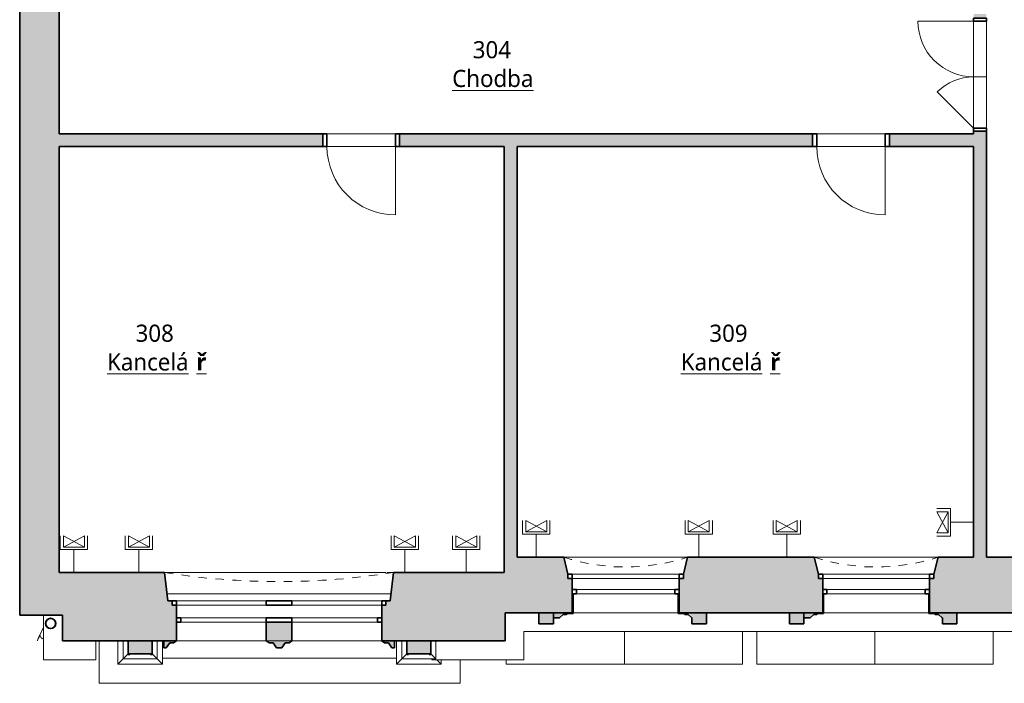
# Model space of a CAD drawing. Header units: metres. Extents: x -0.2 to 44.7, y -1.1 to 28.
# Tile 1 of 11: x -0.2 to 11.3, y -0.5 to 7.3. Entities that reach past the tile are written whole.
import ezdxf

# ---------------------------------------------------------------- set-up
doc = ezdxf.new("R2010")
doc.units = ezdxf.units.M
doc.linetypes.add('AV - Cerch_ 1 tecka 4mm', pattern=[0.006, 0.004, -0.001, 0, -0.001])
doc.layers.add('AV-MISTNOSTI', color=5, linetype='Continuous', lineweight=5, true_color=0x0000ff)
doc.layers.add('AV-TEXTY', color=5, linetype='Continuous', lineweight=13, true_color=0x0000ff)
doc.layers.add('AV-SRAFY', color=7, linetype='Continuous', lineweight=35)
doc.layers.add('AV-STAVBA', color=7, linetype='Continuous', lineweight=18)
doc.styles.add('Trebuchet MS_B', font='trebuc.ttf', dxfattribs={"height": 0.2})

# ---------------------------------------------------------------- blocks, each defined once
blk = doc.blocks.new('DO_2-L_Ocel_ - 1250x1970-985152-3NP')
at = {"layer": 'AV-STAVBA', "color": 254, "true_color": 0xcccccc}
for p, q in [((0.65, 0.725), (0.65, 0.075)), ((-0.6, 0.075), (-0.176, 0.499)), ((-0.635, 0.075), (-0.635, -0.075)), ((-0.6, 0.075), (0.65, 0.075)), ((0, 0.075), (0, -0.075)), ((0.685, 0.075), (0.685, -0.075)), ((-0.6, -0.075), (0.65, -0.075))]:
    blk.add_line(p, q, dxfattribs=at)
at = {"layer": 'AV-STAVBA', "color": 254, "lineweight": 35, "true_color": 0xcccccc}
for p, q in [((-0.6, 0.075), (-0.635, 0.075)), ((-0.635, 0.075), (-0.635, -0.075)), ((-0.6, -0.075), (-0.6, 0.075)), ((0.685, 0.075), (0.65, 0.075)), ((0.65, 0.075), (0.65, -0.075)), ((0.685, -0.075), (0.685, 0.075)), ((-0.635, -0.075), (-0.6, -0.075)), ((0.65, -0.075), (0.685, -0.075))]:
    blk.add_line(p, q, dxfattribs=at)
at = {"layer": 'AV-STAVBA', "color": 254, "linetype": 'AV - Cerch_ 1 tecka 4mm', "true_color": 0xcccccc}
for p, q in [((-0.635, 0.075), (0.685, 0.075)), ((-0.6, 0.075), (0.65, 0.075)), ((-0.635, -0.075), (0.685, -0.075)), ((-0.6, -0.075), (0.65, -0.075))]:
    blk.add_line(p, q, dxfattribs=at)
at = {"layer": 'AV-STAVBA', "color": 254, "true_color": 0xcccccc}
for centre, radius, start, end in [((0.65, 0.075), 0.65, 89.9951, 180), ((-0.6, 0.075), 0.6, 360, 45)]:
    blk.add_arc(centre, radius, start, end, dxfattribs=at)
blk = doc.blocks.new('DO_1-P_Ocel_ - 800x1970_150-917843-3NP')
at = {"layer": 'AV-STAVBA', "color": 254, "true_color": 0xcccccc}
for p, q in [((-0.4, 0.875), (-0.4, 0.075)), ((-0.4, 0.075), (0.4, 0.075)), ((-0.4, -0.075), (0.4, -0.075))]:
    blk.add_line(p, q, dxfattribs=at)
at = {"layer": 'AV-STAVBA', "color": 254, "linetype": 'AV - Cerch_ 1 tecka 4mm', "true_color": 0xcccccc}
for p, q in [((-0.45, 0.075), (0.45, 0.075)), ((-0.4, 0.075), (0.4, 0.075)), ((-0.45, -0.075), (0.45, -0.075)), ((-0.4, -0.075), (0.4, -0.075))]:
    blk.add_line(p, q, dxfattribs=at)
at = {"layer": 'AV-STAVBA', "color": 254, "lineweight": 35, "true_color": 0xcccccc}
for p, q in [((-0.4, 0.075), (-0.45, 0.075)), ((-0.45, 0.075), (-0.45, -0.075)), ((-0.4, -0.075), (-0.4, 0.075)), ((0.45, 0.075), (0.4, 0.075)), ((0.4, 0.075), (0.4, -0.075)), ((0.45, -0.075), (0.45, 0.075)), ((-0.45, -0.075), (-0.4, -0.075)), ((0.4, -0.075), (0.45, -0.075))]:
    blk.add_line(p, q, dxfattribs=at)
at = {"layer": 'AV-STAVBA', "color": 254, "true_color": 0xcccccc}
blk.add_arc((-0.4, 0.075), 0.8, 0, 90, dxfattribs=at)
blk = doc.blocks.new('WI_2-2_dvojité_bez středního sloupku - 1250x2320-1217601-3NP')
at = {"layer": 'AV-STAVBA', "color": 254, "linetype": 'AV - Cerch_ 1 tecka 4mm', "lineweight": 13, "true_color": 0xcccccc}
for p, q in [((0.675, 0.325), (-0.675, 0.325)), ((-0.675, 0.325), (0.675, 0.325)), ((0.625, 0.325), (-0.625, 0.325)), ((0.675, -0.325), (-0.675, -0.325)), ((0.625, -0.325), (-0.625, -0.325)), ((-0.625, -0.325), (0.625, -0.325))]:
    blk.add_line(p, q, dxfattribs=at)
at = {"layer": 'AV-STAVBA', "color": 254, "lineweight": 35, "true_color": 0xcccccc}
for p, q in [((-0.625, 0.125), (-0.675, 0.125)), ((-0.675, 0.125), (-0.675, 0.075)), ((-0.625, 0.075), (-0.625, 0.125)), ((0.675, 0.125), (0.625, 0.125)), ((0.625, 0.125), (0.625, 0.075)), ((0.675, 0.075), (0.675, 0.125)), ((-0.675, 0.075), (-0.625, 0.075)), ((0.625, 0.075), (0.675, 0.075)), ((-0.625, -0.105), (-0.625, -0.055)), ((-0.625, -0.055), (-0.575, -0.055)), ((-0.575, -0.105), (-0.625, -0.105)), ((-0.575, -0.055), (-0.575, -0.105)), ((0.575, -0.105), (0.575, -0.055)), ((0.575, -0.055), (0.625, -0.055)), ((0.625, -0.105), (0.575, -0.105)), ((0.625, -0.055), (0.625, -0.105))]:
    blk.add_line(p, q, dxfattribs=at)
at = {"layer": 'AV-STAVBA', "color": 254, "true_color": 0xcccccc}
for p, q in [((-0.675, 0.075), (-0.675, 0.125)), ((-0.675, 0.125), (0.675, 0.125)), ((-0.625, 0.125), (0.031, 0.125)), ((-0.625, 0.075), (-0.625, 0.125)), ((0.031, 0.125), (0.625, 0.125)), ((0.625, 0.075), (0.625, 0.125)), ((0.675, 0.075), (0.675, 0.125)), ((-0.675, 0.075), (0.675, 0.075)), ((0.031, 0.075), (-0.625, 0.075)), ((0.625, 0.075), (0.031, 0.075)), ((-0.625, -0.055), (-0.625, -0.105)), ((-0.625, -0.055), (0.625, -0.055)), ((-0.625, -0.105), (0.625, -0.105)), ((0.031, -0.055), (-0.575, -0.055)), ((-0.575, -0.055), (-0.575, -0.105)), ((-0.575, -0.105), (0.031, -0.105)), ((0.575, -0.055), (0.031, -0.055)), ((0.031, -0.105), (0.575, -0.105)), ((0.575, -0.055), (0.575, -0.105)), ((0.625, -0.055), (0.625, -0.105))]:
    blk.add_line(p, q, dxfattribs=at)
blk = doc.blocks.new('GM_Nika se zkoseným ostěním a klenutým nadpražím - 1350x2500_200-1217707-3NP')
at = {"layer": 'AV-STAVBA', "color": 254, "linetype": 'AV - Cerch_ 1 tecka 4mm', "lineweight": 13, "true_color": 0xcccccc}
for p, q in [((0.675, 0.325), (-0.675, 0.325)), ((0.725, -0.325), (-0.725, -0.325))]:
    blk.add_line(p, q, dxfattribs=at)
blk.add_arc((0, -2.537), 2.328, 71.8558, 108.1442, dxfattribs=at)
blk = doc.blocks.new('GM_Nika_zkosené ostění - v900-1218213-3NP')
at = {"layer": 'AV-STAVBA', "color": 254, "linetype": 'AV - Cerch_ 1 tecka 4mm', "lineweight": 13, "true_color": 0xcccccc}
blk.add_line((-0.6, 0.325), (0.85, 0.325), dxfattribs=at)
blk = doc.blocks.new('WI_4-4_dvojité - 2400x2350-1624758-3NP')
at = {"layer": 'AV-STAVBA', "color": 254, "linetype": 'AV - Cerch_ 1 tecka 4mm', "lineweight": 13, "true_color": 0xcccccc}
for p, q in [((1.25, 0.4), (-1.25, 0.4)), ((1.2, 0.4), (-1.2, 0.4)), ((-1.2, 0.4), (1.2, 0.4)), ((1.25, -0.4), (-1.25, -0.4)), ((-1.25, -0.4), (1.25, -0.4)), ((1.2, -0.4), (-1.2, -0.4))]:
    blk.add_line(p, q, dxfattribs=at)
at = {"layer": 'AV-STAVBA', "color": 254, "lineweight": 35, "true_color": 0xcccccc}
for p, q in [((-1.15, 0.18), (-1.2, 0.18)), ((-1.2, 0.13), (-1.15, 0.13)), ((-1.15, 0.13), (-1.15, 0.18)), ((-0.15, 0.18), (-0.15, 0.13)), ((-0.15, 0.13), (0.15, 0.13)), ((0.15, 0.13), (0.15, 0.18)), ((1.2, 0.18), (1.15, 0.18)), ((1.15, 0.18), (1.15, 0.13)), ((1.15, 0.13), (1.2, 0.13)), ((-1.2, -0.07), (-1.25, -0.07)), ((-1.2, -0.02), (-1.2, -0.07)), ((-0.15, -0.07), (-0.15, -0.02)), ((-0.15, -0.02), (0.15, -0.02)), ((0.15, -0.07), (-0.15, -0.07)), ((0.15, -0.02), (0.15, -0.07)), ((1.2, -0.07), (1.2, -0.02)), ((1.25, -0.07), (1.2, -0.07))]:
    blk.add_line(p, q, dxfattribs=at)
at = {"layer": 'AV-STAVBA', "color": 254, "true_color": 0xcccccc}
for p, q in [((-1.2, 0.13), (-1.2, 0.18)), ((-1.2, 0.18), (1.2, 0.18)), ((-1.2, 0.13), (1.2, 0.13)), ((-1.15, 0.18), (-0.15, 0.18)), ((-1.15, 0.13), (-1.15, 0.18)), ((-0.15, 0.13), (-1.15, 0.13)), ((0.15, 0.18), (1.15, 0.18)), ((1.15, 0.13), (0.15, 0.13)), ((1.15, 0.13), (1.15, 0.18)), ((1.2, 0.13), (1.2, 0.18)), ((-1.25, -0.02), (-1.25, -0.07)), ((-1.25, -0.02), (1.25, -0.02)), ((-1.25, -0.07), (1.25, -0.07)), ((-0.15, -0.02), (-1.2, -0.02)), ((-1.2, -0.02), (-1.2, -0.07)), ((-1.2, -0.07), (-0.15, -0.07)), ((1.2, -0.02), (0.15, -0.02)), ((0.15, -0.07), (1.2, -0.07)), ((1.2, -0.02), (1.2, -0.07)), ((1.25, -0.02), (1.25, -0.07))]:
    blk.add_line(p, q, dxfattribs=at)
blk = doc.blocks.new('GM_Nika se zkoseným ostěním a klenutým nadpražím - 2600x2500_6500-1221267-3NP')
at = {"layer": 'AV-STAVBA', "color": 254, "linetype": 'AV - Cerch_ 1 tecka 4mm', "lineweight": 13, "true_color": 0xcccccc}
for p, q in [((1.3, 0.4), (-1.3, 0.4)), ((1.34, -0.4), (-1.34, -0.4))]:
    blk.add_line(p, q, dxfattribs=at)
blk.add_arc((0, -8.794), 8.5, 80.9297, 99.0703, dxfattribs=at)
blk = doc.blocks.new('GM_Nika_zkosené ostění - v850-1221131-3NP')
at = {"layer": 'AV-STAVBA', "color": 254, "linetype": 'AV - Cerch_ 1 tecka 4mm', "lineweight": 13, "true_color": 0xcccccc}
blk.add_line((-1.215, 0.4), (1.465, 0.4), dxfattribs=at)
blk = doc.blocks.new('GM_Detový svod_1 - GM_Detový svod_04-1520184-3NP')
at = {"layer": 'AV-STAVBA', "color": 254, "true_color": 0xcccccc}
blk.add_line((0.045, 0.191), (0.001, 0.097), dxfattribs=at)
at = {"layer": 'AV-STAVBA', "color": 254, "true_color": 0xcccccc, "flags": 128}
blk.add_lwpolyline([(0.001, 0.097), (0, 0.095), (-0.002, 0.092), (-0.003, 0.089), (-0.004, 0.086), (-0.005, 0.084), (-0.007, 0.081), (-0.008, 0.078), (-0.009, 0.076), (-0.01, 0.074), (-0.011, 0.071), (-0.012, 0.069), (-0.013, 0.067), (-0.014, 0.065), (-0.015, 0.063), (-0.016, 0.061), (-0.017, 0.059), (-0.017, 0.058), (-0.018, 0.056), (-0.019, 0.055), (-0.019, 0.053), (-0.02, 0.052), (-0.02, 0.051), (-0.021, 0.05), (-0.021, 0.049), (-0.022, 0.049), (-0.022, 0.048), (-0.022, 0.047), (-0.022, 0.047), (-0.022, 0.047), (-0.023, 0.047), (-0.023, 0.047)], dxfattribs=at)
at = {"layer": 'AV-STAVBA', "color": 254, "lineweight": 35, "true_color": 0xcccccc}
for radius, start, end in [(0.06, 360, 180), (0.06, 180, 360), (0.058, 360, 180), (0.058, 180, 360)]:
    blk.add_arc((0.127, 0.233), radius, start, end, dxfattribs=at)
at = {"layer": 'AV-STAVBA', "color": 254, "true_color": 0xcccccc}
blk.add_arc((0.032, 0.021), 0.06, 155, 170, dxfattribs=at)
blk.add_open_spline([(0.003, 0.101), (0.001, 0.099), (-0.001, 0.093), (0.002, 0.083), (0.011, 0.07), (0.026, 0.058), (0.038, 0.051), (0.044, 0.048)], degree=3, knots=[0.4499189, 0.4499189, 0.4499189, 0.4499189, 0.5555556, 0.6666667, 0.7777778, 0.8888889, 1, 1, 1, 1], dxfattribs=at)
blk = doc.blocks.new('Podokenní římsa 3NP - Podokenní římsa 3NP-1611802-3NP')
at = {"layer": 'AV-STAVBA', "color": 254, "true_color": 0xcccccc}
for p, q in [((0.045, 0.328), (0.045, -0.192)), ((5.665, -0.192), (5.665, 0.138)), ((5.665, 0.138), (17.495, 0.138)), ((0.655, 0.028), (0.655, -0.192)), ((0.655, -0.192), (0.045, -0.192)), ((4.585, -0.192), (4.585, -0.182)), ((4.585, -0.192), (5.665, -0.192))]:
    blk.add_line(p, q, dxfattribs=at)
blk = doc.blocks.new('Tympanon a šambrána 3NP2 - Tympanon a šambrána 2NP-1614480-3NP')
at = {"layer": 'AV-STAVBA', "true_color": 0xcccccc}
h = blk.add_hatch(color=254, dxfattribs=at)
h.paths.add_polyline_path([(7.63, 0.228), (7.8, 0.228), (7.8, 0.358), (7.48, 0.358), (7.48, 0.578), (7.47, 0.578), (7.47, 0.348), (7.535, 0.348), (7.55, 0.339), (7.585, 0.339), (7.628, 0.297), (7.63, 0.297)])
h.paths.add_polyline_path([(6.01, 0.297), (6.082, 0.297), (6.125, 0.339), (6.16, 0.339), (6.175, 0.348), (6.24, 0.348), (6.24, 0.578), (6.23, 0.578), (6.23, 0.358), (6.01, 0.358)])
blk.add_hatch(color=254, dxfattribs=at).paths.add_polyline_path([(6.01, 0.228), (6.01, 0.358), (5.84, 0.358), (5.84, 0.228)])
at = {"layer": 'AV-STAVBA', "color": 254, "lineweight": 35, "true_color": 0xcccccc}
for p, q in [((6.23, 0.578), (6.23, 0.358)), ((6.24, 0.348), (6.24, 0.578)), ((7.47, 0.578), (7.47, 0.348)), ((7.48, 0.358), (7.48, 0.578)), ((6.01, 0.358), (5.84, 0.358)), ((5.84, 0.358), (5.84, 0.228)), ((6.23, 0.358), (6.01, 0.358)), ((6.01, 0.358), (6.01, 0.297)), ((6.01, 0.228), (6.01, 0.358)), ((6.16, 0.339), (6.175, 0.348)), ((6.175, 0.348), (6.24, 0.348)), ((7.47, 0.348), (7.535, 0.348)), ((7.8, 0.358), (7.48, 0.358)), ((7.535, 0.348), (7.55, 0.339)), ((7.8, 0.228), (7.8, 0.358)), ((6.01, 0.297), (6.082, 0.297)), ((6.082, 0.297), (6.125, 0.339)), ((6.125, 0.339), (6.16, 0.339)), ((7.55, 0.339), (7.585, 0.339)), ((7.585, 0.339), (7.628, 0.297)), ((7.628, 0.297), (7.63, 0.297)), ((7.63, 0.297), (7.63, 0.228)), ((5.84, 0.228), (6.01, 0.228)), ((7.63, 0.228), (7.8, 0.228))]:
    blk.add_line(p, q, dxfattribs=at)
blk = doc.blocks.new('Tympanon a šambrána 3NP1 - Tympanon a šambrána 2NP-1615617-3NP')
at = {"layer": 'AV-STAVBA', "true_color": 0xcccccc}
h = blk.add_hatch(color=254, dxfattribs=at)
h.paths.add_polyline_path([(7.8, 0.228), (7.8, 0.358), (7.48, 0.358), (7.48, 0.578), (7.47, 0.578), (7.47, 0.348), (7.535, 0.348), (7.55, 0.339), (7.585, 0.339), (7.628, 0.297), (7.63, 0.297), (7.63, 0.228)])
h.paths.add_polyline_path([(6.01, 0.297), (6.082, 0.297), (6.125, 0.339), (6.16, 0.339), (6.175, 0.348), (6.24, 0.348), (6.24, 0.578), (6.23, 0.578), (6.23, 0.358), (6.01, 0.358)])
blk.add_hatch(color=254, dxfattribs=at).paths.add_polyline_path([(6.01, 0.228), (6.01, 0.358), (5.84, 0.358), (5.84, 0.228)])
at = {"layer": 'AV-STAVBA', "color": 254, "lineweight": 35, "true_color": 0xcccccc}
for p, q in [((6.23, 0.578), (6.23, 0.358)), ((6.24, 0.348), (6.24, 0.578)), ((7.47, 0.578), (7.47, 0.348)), ((7.48, 0.358), (7.48, 0.578)), ((6.01, 0.358), (5.84, 0.358)), ((5.84, 0.358), (5.84, 0.228)), ((6.23, 0.358), (6.01, 0.358)), ((6.01, 0.358), (6.01, 0.297)), ((6.01, 0.228), (6.01, 0.358)), ((6.16, 0.339), (6.175, 0.348)), ((6.175, 0.348), (6.24, 0.348)), ((7.47, 0.348), (7.535, 0.348)), ((7.8, 0.358), (7.48, 0.358)), ((7.535, 0.348), (7.55, 0.339)), ((7.8, 0.228), (7.8, 0.358)), ((6.01, 0.297), (6.082, 0.297)), ((6.082, 0.297), (6.125, 0.339)), ((6.125, 0.339), (6.16, 0.339)), ((7.55, 0.339), (7.585, 0.339)), ((7.585, 0.339), (7.628, 0.297)), ((7.628, 0.297), (7.63, 0.297)), ((7.63, 0.297), (7.63, 0.228)), ((5.84, 0.228), (6.01, 0.228)), ((7.63, 0.228), (7.8, 0.228))]:
    blk.add_line(p, q, dxfattribs=at)
blk = doc.blocks.new('Šambrána krajní_2NP - Šambrána krajní_2NP-1626826-3NP')
at = {"layer": 'AV-STAVBA', "true_color": 0xcccccc}
h = blk.add_hatch(color=254, dxfattribs=at)
h.paths.add_polyline_path([(2.83, -0.052), (2.871, 0.005), (2.916, 0.005), (2.95, 0.028), (2.95, 0.248), (2.65, 0.248), (2.65, 0.028), (2.684, 0.005), (2.729, 0.005), (2.77, -0.052)])
h.paths.add_polyline_path([(1.45, -0.052), (1.48, -0.052), (1.521, 0.005), (1.566, 0.005), (1.6, 0.028), (1.45, 0.028), (1.45, 0.011)])
h.paths.add_polyline_path([(4.15, -0.052), (4.15, 0.028), (4, 0.028), (4.034, 0.005), (4.079, 0.005), (4.12, -0.052)])
for points in [[(1.315, -0.122), (1.315, 0.028), (1.035, 0.028), (1.035, -0.122), (1.172, -0.122)], [(4.575, -0.122), (4.575, 0.028), (4.295, 0.028), (4.295, -0.122), (4.456, -0.122)]]:
    blk.add_hatch(color=254, dxfattribs=at).paths.add_polyline_path(points)
h = blk.add_hatch(color=254, dxfattribs=at)
h.paths.add_polyline_path([(1.035, -0.132), (1.055, -0.132), (1.055, -0.122), (1.035, -0.122)])
h.paths.add_polyline_path([(1.315, -0.132), (1.315, -0.122), (1.295, -0.122), (1.295, -0.132)])
h = blk.add_hatch(color=254, dxfattribs=at)
h.paths.add_polyline_path([(4.575, -0.132), (4.575, -0.122), (4.555, -0.122), (4.555, -0.132)])
h.paths.add_polyline_path([(4.315, -0.132), (4.315, -0.122), (4.295, -0.122), (4.295, -0.132)])
at = {"layer": 'AV-STAVBA', "color": 254, "lineweight": 35, "true_color": 0xcccccc}
for p, q in [((2.95, 0.248), (2.65, 0.248)), ((2.65, 0.248), (2.65, 0.028)), ((2.95, 0.028), (2.95, 0.248)), ((1.315, 0.028), (1.035, 0.028)), ((1.035, 0.028), (1.035, -0.122)), ((1.315, -0.122), (1.315, 0.028)), ((1.6, 0.028), (1.45, 0.028)), ((1.45, 0.028), (1.45, -0.052)), ((1.48, -0.052), (1.521, 0.005)), ((1.521, 0.005), (1.566, 0.005)), ((1.566, 0.005), (1.6, 0.028)), ((2.65, 0.028), (2.684, 0.005)), ((2.684, 0.005), (2.729, 0.005)), ((2.729, 0.005), (2.77, -0.052)), ((2.83, -0.052), (2.871, 0.005)), ((2.871, 0.005), (2.916, 0.005)), ((2.916, 0.005), (2.95, 0.028)), ((4.15, 0.028), (4, 0.028)), ((4, 0.028), (4.034, 0.005)), ((4.034, 0.005), (4.079, 0.005)), ((4.079, 0.005), (4.12, -0.052)), ((4.15, -0.052), (4.15, 0.028)), ((4.575, 0.028), (4.295, 0.028)), ((4.295, 0.028), (4.295, -0.122)), ((4.575, -0.122), (4.575, 0.028)), ((1.45, -0.052), (1.48, -0.052)), ((2.77, -0.052), (2.83, -0.052)), ((4.12, -0.052), (4.15, -0.052)), ((1.055, -0.122), (1.035, -0.122)), ((1.035, -0.122), (1.035, -0.132)), ((1.035, -0.122), (1.315, -0.122)), ((1.035, -0.132), (1.055, -0.132)), ((1.055, -0.132), (1.055, -0.122)), ((1.315, -0.122), (1.295, -0.122)), ((1.295, -0.122), (1.295, -0.132)), ((1.295, -0.132), (1.315, -0.132)), ((1.315, -0.132), (1.315, -0.122)), ((4.315, -0.122), (4.295, -0.122)), ((4.295, -0.122), (4.295, -0.132)), ((4.295, -0.122), (4.575, -0.122)), ((4.295, -0.132), (4.315, -0.132)), ((4.315, -0.132), (4.315, -0.122)), ((4.575, -0.122), (4.555, -0.122)), ((4.555, -0.122), (4.555, -0.132)), ((4.555, -0.132), (4.575, -0.132)), ((4.575, -0.132), (4.575, -0.122))]:
    blk.add_line(p, q, dxfattribs=at)
at = {"layer": 'AV-STAVBA', "color": 254, "true_color": 0xcccccc}
for p, q in [((0.693, 0.028), (0.693, -0.467)), ((0.914, -0.243), (0.914, 0.028)), ((0.975, -0.182), (0.975, 0.028)), ((1.375, 0.028), (1.375, -0.182)), ((1.435, -0.112), (1.435, 0.028)), ((4.174, 0.028), (4.174, -0.112)), ((4.235, -0.182), (4.235, 0.028)), ((4.635, 0.028), (4.635, -0.182)), ((1.435, -0.112), (1.435, -0.145)), ((4.174, -0.145), (4.174, -0.112)), ((0.914, -0.243), (0.975, -0.182)), ((0.975, -0.182), (1.035, -0.122)), ((1.375, -0.182), (0.975, -0.182)), ((1.375, -0.182), (1.315, -0.122)), ((1.435, -0.243), (1.375, -0.182)), ((1.435, -0.145), (1.435, -0.243)), ((1.435, -0.172), (4.174, -0.172)), ((4.174, -0.243), (4.174, -0.145)), ((4.174, -0.243), (4.235, -0.182)), ((4.235, -0.182), (4.295, -0.122)), ((4.635, -0.182), (4.235, -0.182)), ((4.635, -0.182), (4.575, -0.122)), ((4.695, -0.243), (4.645, -0.192)), ((4.695, -0.192), (4.695, -0.243)), ((4.917, -0.467), (4.917, -0.192)), ((1.435, -0.243), (0.914, -0.243)), ((4.695, -0.243), (4.174, -0.243)), ((0.693, -0.467), (4.917, -0.467))]:
    blk.add_line(p, q, dxfattribs=at)
blk = doc.blocks.new('D0089 - 1514 - OÚPSŘ_Benešova_rvt-1-3NP')
at = {"layer": 'AV-SRAFY', "lineweight": 18, "true_color": 0xcccccc}
for points in [[(-0.235, 0.828), (0.225, 0.828), (0.225, 14.748), (-0.235, 14.748), (-0.235, 1.817)], [(5.435, 1.008), (5.585, 1.008), (5.585, 5.808), (5.435, 5.808), (5.435, 1.817)]]:
    blk.add_hatch(color=254, dxfattribs=at).paths.add_polyline_path(points)
h = blk.add_hatch(color=254, dxfattribs=at)
h.paths.add_polyline_path([(10.925, 1.008), (11.075, 1.008), (11.075, 5.988), (10.925, 5.988), (10.925, 1.817)])
h.paths.add_polyline_path([(10.925, 7.308), (11.075, 7.308), (11.075, 7.358), (10.925, 7.358)])
h = blk.add_hatch(color=254, dxfattribs=at)
h.paths.add_polyline_path([(9.94, 5.808), (10.925, 5.808), (10.925, 5.958), (9.94, 5.958)])
h.paths.add_polyline_path([(5.585, 5.808), (9.04, 5.808), (9.04, 5.958), (4.21, 5.958), (4.21, 5.808), (5.435, 5.808)])
h.paths.add_polyline_path([(3.31, 5.808), (3.31, 5.958), (0.225, 5.958), (0.225, 5.808), (3.193, 5.808)])
h = blk.add_hatch(color=254, dxfattribs=at)
h.paths.add_polyline_path([(5.445, 0.358), (6.23, 0.358), (6.23, 0.758), (6.18, 0.758), (6.18, 0.808), (6.13, 1.008), (5.435, 1.008), (5.435, 0.358)])
h.paths.add_polyline_path([(11.276, 0.358), (12.1, 0.358), (12.1, 0.758), (12.05, 0.758), (12.05, 0.808), (12, 1.008), (10.51, 1.008), (10.46, 0.808), (10.46, 0.758), (10.41, 0.758), (10.41, 0.358), (10.771, 0.358)])
h.paths.add_polyline_path([(33.505, 0.358), (33.979, 0.358), (33.979, 0.828), (34.05, 0.828), (34.05, 1.008), (33.32, 1.008), (33.27, 0.808), (33.27, 0.758), (33.22, 0.758), (33.22, 0.358)])
h.paths.add_polyline_path([(13.35, 0.358), (15, 0.358), (15, 0.758), (14.95, 0.758), (14.95, 0.808), (14.9, 1.008), (13.45, 1.008), (13.4, 0.808), (13.4, 0.758), (13.35, 0.758), (13.35, 0.372)])
h.paths.add_polyline_path([(16.25, 0.358), (18.52, 0.358), (18.52, 0.758), (18.47, 0.758), (18.47, 0.808), (18.42, 0.808), (18.38, 1.008), (16.35, 1.008), (16.3, 0.808), (16.3, 0.758), (16.25, 0.758), (16.25, 0.372)])
h.paths.add_polyline_path([(31.97, 0.358), (31.97, 0.758), (31.92, 0.758), (31.92, 0.808), (31.87, 1.008), (30.38, 1.008), (30.33, 0.808), (30.33, 0.758), (30.28, 0.758), (30.28, 0.358), (31.484, 0.358)])
h.paths.add_polyline_path([(20.92, 0.358), (23.16, 0.358), (23.16, 0.758), (23.11, 0.758), (23.11, 0.808), (23.06, 1.008), (21.06, 1.008), (21.02, 0.808), (20.97, 0.808), (20.97, 0.758), (20.92, 0.758), (20.92, 0.372)])
h.paths.add_polyline_path([(24.41, 0.358), (26.11, 0.358), (26.11, 0.758), (26.06, 0.758), (26.06, 0.808), (26.01, 1.008), (24.51, 1.008), (24.46, 0.808), (24.46, 0.758), (24.41, 0.758), (24.41, 0.372)])
h.paths.add_polyline_path([(27.36, 0.358), (29.03, 0.358), (29.03, 0.758), (28.98, 0.758), (28.98, 0.808), (28.93, 1.008), (27.46, 1.008), (27.41, 0.808), (27.41, 0.758), (27.36, 0.758), (27.36, 0.372)])
h.paths.add_polyline_path([(9.16, 0.358), (9.16, 0.758), (9.11, 0.758), (9.11, 0.808), (9.06, 1.008), (7.58, 1.008), (7.53, 0.808), (7.53, 0.758), (7.48, 0.758), (7.48, 0.358), (8.245, 0.358)])
h = blk.add_hatch(color=254, dxfattribs=at)
h.paths.add_polyline_path([(1.6, 0.028), (1.6, 0.448), (1.55, 0.448), (1.55, 0.498), (1.5, 0.498), (1.46, 0.828), (-0.235, 0.828), (-0.235, 0.328), (0.265, 0.328), (0.265, 0.028), (1.172, 0.028)])
h.paths.add_polyline_path([(4.456, 0.028), (5.445, 0.028), (5.445, 0.358), (5.435, 0.358), (5.435, 0.828), (4.14, 0.828), (4.1, 0.498), (4.05, 0.498), (4.05, 0.448), (4, 0.448), (4, 0.028), (4.203, 0.028)])
at = {"layer": 'AV-STAVBA', "color": 254, "lineweight": 35, "true_color": 0xcccccc}
for p, q in [((-0.235, 14.748), (-0.235, 0.828)), ((0.225, 5.958), (0.225, 7.708)), ((3.31, 5.958), (0.225, 5.958)), ((3.31, 5.808), (3.31, 5.958)), ((9.04, 5.958), (4.21, 5.958)), ((4.21, 5.958), (4.21, 5.808)), ((9.04, 5.808), (9.04, 5.958)), ((10.925, 5.958), (9.94, 5.958)), ((9.94, 5.958), (9.94, 5.808)), ((11.075, 5.988), (10.925, 5.988)), ((10.925, 5.988), (10.925, 5.958)), ((11.075, 1.008), (11.075, 5.988)), ((0.225, 0.828), (0.225, 5.808)), ((0.225, 5.808), (3.31, 5.808)), ((4.21, 5.808), (5.435, 5.808)), ((5.435, 5.808), (5.435, 1.008)), ((5.585, 1.008), (5.585, 5.808)), ((5.585, 5.808), (9.04, 5.808)), ((9.94, 5.808), (10.925, 5.808)), ((10.925, 5.808), (10.925, 1.008)), ((5.435, 1.008), (5.435, 0.828)), ((6.13, 1.008), (5.585, 1.008)), ((6.18, 0.808), (6.13, 1.008)), ((7.58, 1.008), (7.53, 0.808)), ((9.06, 1.008), (7.58, 1.008)), ((9.11, 0.808), (9.06, 1.008)), ((10.51, 1.008), (10.46, 0.808)), ((10.925, 1.008), (10.51, 1.008)), ((12, 1.008), (11.075, 1.008)), ((-0.235, 0.828), (-0.235, 0.328)), ((1.46, 0.828), (0.225, 0.828)), ((1.5, 0.498), (1.46, 0.828)), ((4.14, 0.828), (4.1, 0.498)), ((5.435, 0.828), (4.14, 0.828)), ((6.23, 0.628), (6.23, 0.758)), ((7.48, 0.758), (7.48, 0.628)), ((9.16, 0.628), (9.16, 0.758)), ((10.41, 0.758), (10.41, 0.628)), ((6.23, 0.358), (6.23, 0.578)), ((7.48, 0.578), (7.48, 0.358)), ((9.16, 0.358), (9.16, 0.578)), ((10.41, 0.578), (10.41, 0.358)), ((1.55, 0.498), (1.5, 0.498)), ((1.55, 0.448), (1.55, 0.498)), ((4.1, 0.498), (4.05, 0.498)), ((4.05, 0.498), (4.05, 0.448)), ((1.6, 0.448), (1.55, 0.448)), ((1.6, 0.028), (1.6, 0.448)), ((4.05, 0.448), (4, 0.448)), ((4, 0.448), (4, 0.028)), ((5.445, 0.028), (5.445, 0.358)), ((5.445, 0.358), (6.23, 0.358)), ((7.48, 0.358), (9.16, 0.358)), ((10.41, 0.358), (12.1, 0.358)), ((-0.235, 0.328), (0.265, 0.328)), ((0.265, 0.328), (0.265, 0.028)), ((0.265, 0.028), (1.6, 0.028)), ((4, 0.028), (5.445, 0.028))]:
    blk.add_line(p, q, dxfattribs=at)
at = {"layer": 'AV-STAVBA', "color": 254, "true_color": 0xcccccc}
for p, q in [((10.925, 6.023), (10.925, 7.273)), ((11.075, 7.273), (11.075, 6.023)), ((3.36, 5.958), (4.16, 5.958)), ((9.09, 5.958), (9.89, 5.958)), ((4.16, 5.808), (3.36, 5.808)), ((9.89, 5.808), (9.09, 5.808)), ((7.48, 0.758), (6.23, 0.758)), ((10.41, 0.758), (9.16, 0.758)), ((1.49, 0.578), (4.11, 0.578)), ((2.65, 0.448), (1.6, 0.448)), ((4, 0.448), (2.95, 0.448)), ((7.47, 0.358), (6.24, 0.358)), ((10.4, 0.358), (9.17, 0.358)), ((6.84, 0.138), (6.84, -0.242)), ((8.223, -0.242), (8.223, 0.138)), ((8.388, 0.138), (8.388, -0.242)), ((9.77, 0.138), (9.77, -0.242)), ((11.153, -0.242), (11.153, 0.138)), ((2.65, 0.028), (1.6, 0.028)), ((4, 0.028), (2.95, 0.028)), ((5.458, -0.192), (5.458, -0.242)), ((6.84, -0.242), (5.458, -0.242)), ((8.223, -0.242), (6.84, -0.242)), ((9.77, -0.242), (8.388, -0.242)), ((11.153, -0.242), (9.77, -0.242))]:
    blk.add_line(p, q, dxfattribs=at)
at = {"layer": 'AV-STAVBA', "color": 254, "lineweight": 18, "true_color": 0xcccccc}
for name, p, rotation in [('DO_2-L_Ocel_ - 1250x1970-985152-3NP', (11, 6.623), 89.99999999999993), ('DO_1-P_Ocel_ - 800x1970_150-917843-3NP', (3.76, 5.883), 180), ('DO_1-P_Ocel_ - 800x1970_150-917843-3NP', (9.49, 5.883), 180), ('GM_Nika se zkoseným ostěním a klenutým nadpražím - 1350x2500_200-1217707-3NP', (6.855, 0.683), 180), ('GM_Nika se zkoseným ostěním a klenutým nadpražím - 1350x2500_200-1217707-3NP', (9.785, 0.683), 180), ('GM_Nika se zkoseným ostěním a klenutým nadpražím - 2600x2500_6500-1221267-3NP', (2.8, 0.428), 180), ('WI_4-4_dvojité - 2400x2350-1624758-3NP', (2.8, 0.428), 180)]:
    blk.add_blockref(name, p, dxfattribs=dict(at, rotation=rotation))
for name, p in [('GM_Nika_zkosené ostění - v900-1218213-3NP', (6.73, 0.683)), ('WI_2-2_dvojité_bez středního sloupku - 1250x2320-1217601-3NP', (6.855, 0.683)), ('GM_Nika_zkosené ostění - v900-1218213-3NP', (9.66, 0.683)), ('WI_2-2_dvojité_bez středního sloupku - 1250x2320-1217601-3NP', (9.785, 0.683)), ('GM_Nika_zkosené ostění - v850-1221131-3NP', (2.675, 0.428)), ('Tympanon a šambrána 3NP2 - Tympanon a šambrána 2NP-1614480-3NP', (0, 0)), ('Tympanon a šambrána 3NP1 - Tympanon a šambrána 2NP-1615617-3NP', (2.93, 0)), ('Podokenní římsa 3NP - Podokenní římsa 3NP-1611802-3NP', (0, 0)), ('GM_Detový svod_1 - GM_Detový svod_04-1520184-3NP', (0, 0)), ('Šambrána krajní_2NP - Šambrána krajní_2NP-1626826-3NP', (0, 0))]:
    blk.add_blockref(name, p, dxfattribs=at)
blk = doc.blocks.new('EF_Datová zásuvka - 2 vývody-835357-3NP')
at = {"layer": 'AV-STAVBA'}
for p, q in [((0.225, 13.404), (0.23, 13.404)), ((0.23, 13.404), (0.23, 13.324)), ((0.23, 13.334), (0.23, 13.394)), ((0.23, 13.394), (0.23, 13.334)), ((0.23, 13.372), (0.23, 13.382)), ((0.23, 13.382), (0.23, 13.372)), ((0.23, 13.324), (0.225, 13.324)), ((0.23, 13.346), (0.23, 13.356)), ((0.23, 13.356), (0.23, 13.346))]:
    blk.add_line(p, q, dxfattribs=at)

msp = doc.modelspace()

# ---------------------------------------------------------------- linework, layer by layer
at = {"layer": 'AV-TEXTY', "lineweight": 5}
for p, q in [((10.655, 1.575), (10.495, 1.575)), ((10.495, 1.538), (10.628, 1.292)), ((10.495, 1.292), (10.628, 1.538)), ((10.628, 1.538), (10.495, 1.538)), ((10.628, 1.292), (10.628, 1.538)), ((10.655, 1.415), (10.655, 1.575)), ((5.648, 1.278), (5.648, 1.438)), ((5.931, 1.438), (5.685, 1.305)), ((5.685, 1.438), (5.931, 1.305)), ((5.685, 1.438), (5.685, 1.305)), ((5.931, 1.305), (5.931, 1.438)), ((5.968, 1.278), (5.968, 1.438)), ((7.549, 1.278), (7.549, 1.438)), ((7.832, 1.438), (7.586, 1.305)), ((7.586, 1.438), (7.832, 1.305)), ((7.586, 1.438), (7.586, 1.305)), ((7.832, 1.305), (7.832, 1.438)), ((7.869, 1.278), (7.869, 1.438)), ((8.58, 1.278), (8.58, 1.438)), ((8.863, 1.438), (8.617, 1.305)), ((8.617, 1.438), (8.863, 1.305)), ((8.617, 1.438), (8.617, 1.305)), ((8.863, 1.305), (8.863, 1.438)), ((8.9, 1.278), (8.9, 1.438)), ((10.655, 1.415), (10.655, 1.255)), ((10.655, 1.415), (10.925, 1.415)), ((5.808, 1.278), (5.648, 1.278)), ((5.685, 1.305), (5.931, 1.305)), ((5.808, 1.278), (5.968, 1.278)), ((5.808, 1.278), (5.808, 1.008)), ((7.709, 1.278), (7.549, 1.278)), ((7.586, 1.305), (7.832, 1.305)), ((7.709, 1.278), (7.869, 1.278)), ((7.709, 1.278), (7.709, 1.008)), ((8.74, 1.278), (8.58, 1.278)), ((8.617, 1.305), (8.863, 1.305)), ((8.74, 1.278), (8.9, 1.278)), ((8.74, 1.278), (8.74, 1.008)), ((10.495, 1.292), (10.628, 1.292)), ((0.24, 1.098), (0.24, 1.258)), ((0.523, 1.258), (0.277, 1.125)), ((0.277, 1.258), (0.523, 1.125)), ((0.277, 1.258), (0.277, 1.125)), ((0.523, 1.125), (0.523, 1.258)), ((0.56, 1.098), (0.56, 1.258)), ((1, 1.098), (1, 1.258)), ((1.283, 1.258), (1.037, 1.125)), ((1.037, 1.258), (1.283, 1.125)), ((1.037, 1.258), (1.037, 1.125)), ((1.283, 1.125), (1.283, 1.258)), ((1.32, 1.098), (1.32, 1.258)), ((4.111, 1.098), (4.111, 1.258)), ((4.394, 1.258), (4.148, 1.125)), ((4.148, 1.258), (4.394, 1.125)), ((4.148, 1.258), (4.148, 1.125)), ((4.394, 1.125), (4.394, 1.258)), ((4.431, 1.098), (4.431, 1.258)), ((4.829, 1.098), (4.829, 1.258)), ((5.112, 1.258), (4.866, 1.125)), ((4.866, 1.258), (5.112, 1.125)), ((4.866, 1.258), (4.866, 1.125)), ((5.112, 1.125), (5.112, 1.258)), ((5.149, 1.098), (5.149, 1.258)), ((10.655, 1.255), (10.495, 1.255)), ((0.4, 1.098), (0.24, 1.098)), ((0.277, 1.125), (0.523, 1.125)), ((0.4, 1.098), (0.56, 1.098)), ((0.4, 1.098), (0.4, 0.828)), ((1.16, 1.098), (1, 1.098)), ((1.037, 1.125), (1.283, 1.125)), ((1.16, 1.098), (1.32, 1.098)), ((1.16, 1.098), (1.16, 0.828)), ((4.271, 1.098), (4.111, 1.098)), ((4.148, 1.125), (4.394, 1.125)), ((4.271, 1.098), (4.431, 1.098)), ((4.271, 1.098), (4.271, 0.828)), ((4.989, 1.098), (4.829, 1.098)), ((4.866, 1.125), (5.112, 1.125)), ((4.989, 1.098), (5.149, 1.098)), ((4.989, 1.098), (4.989, 0.828))]:
    msp.add_line(p, q, dxfattribs=at)

# ---------------------------------------------------------------- block references
at = {"lineweight": 5}
msp.add_blockref('D0089 - 1514 - OÚPSŘ_Benešova_rvt-1-3NP', (0, 0), dxfattribs=at)
at = {"layer": 'AV-STAVBA'}
for p, rotation in [((11.15, 14.779), 180), ((19.172, 0.783), 90), ((21.072, 0.783), 90), ((22.104, 0.783), 90), ((13.764, 0.603), 90), ((14.524, 0.603), 90), ((17.634, 0.603), 90), ((18.353, 0.603), 90)]:
    msp.add_blockref('EF_Datová zásuvka - 2 vývody-835357-3NP', p, dxfattribs=dict(at, rotation=rotation))

# ---------------------------------------------------------------- texts
at = {"layer": 'AV-MISTNOSTI', "char_height": 0.2, "attachment_point": 1, "style": 'Trebuchet MS_B'}
for s, insert, width in [('304', (5.066, 7.04), 0.60127), ('\\LChodba', (4.825, 6.704), 1.1865), ('308', (1.121, 3.726), 0.60127), ('309', (7.834, 3.726), 0.60127), ('\\LKancelá', (0.787, 3.39), 1.26667), ('\\L\\fTrebuchet MS|b1|i0|c238|p34|;\\Lř', (1.832, 3.39), 0.1443), ('\\LKancelá', (7.5, 3.39), 1.26667), ('\\L\\fTrebuchet MS|b1|i0|c238|p34|;\\Lř', (8.545, 3.39), 0.1443)]:
    msp.add_mtext(s, dxfattribs=dict(at, insert=insert, width=width))

doc.saveas('drawing.dxf')
